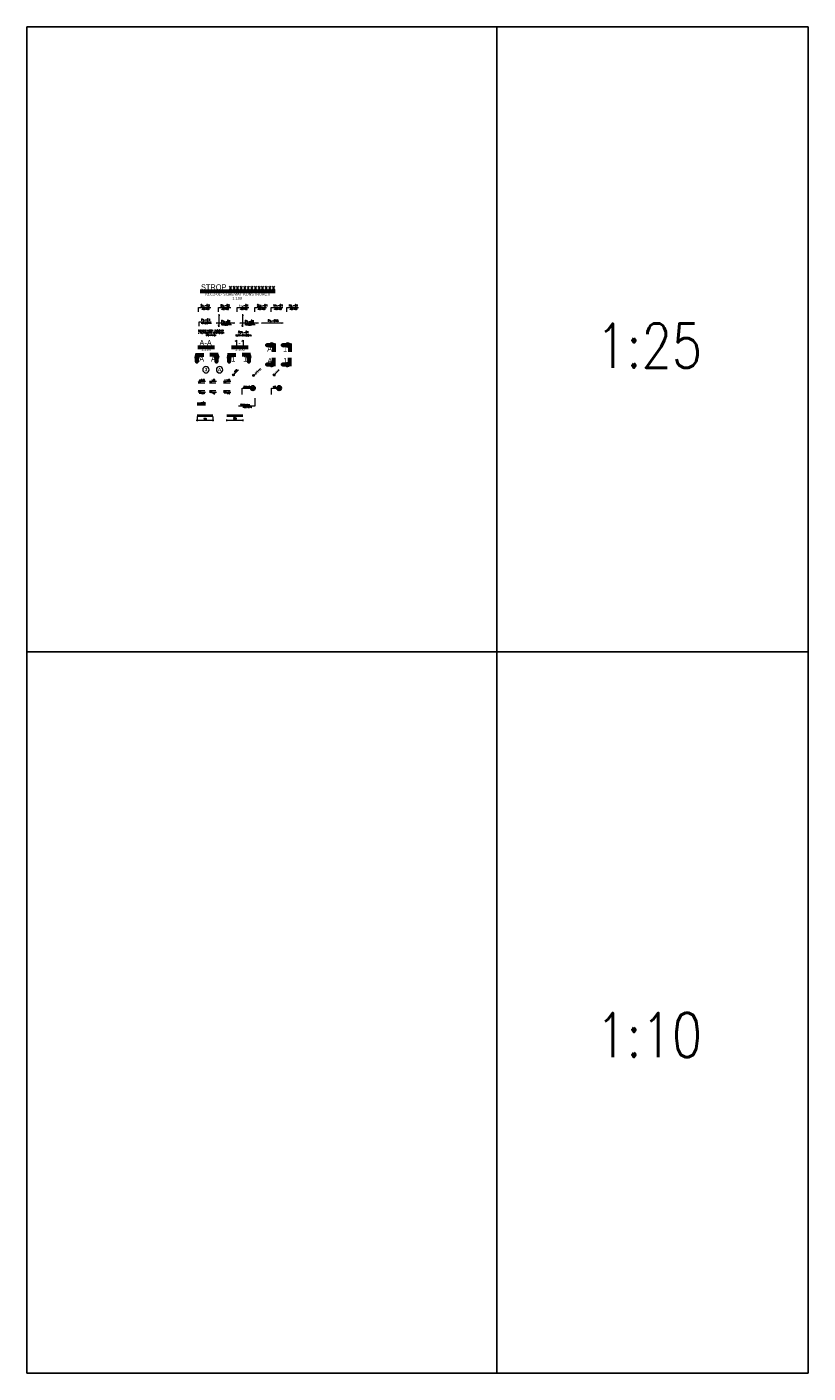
# Model space of a CAD drawing. Extents: x -1474 to 1682781, y -676111 to 75879.
# Tile 1 of 12: x -1474 to 23272, y 33210 to 75879. Entities that reach past the tile are written whole.
import ezdxf
from ezdxf.enums import TextEntityAlignment as Align

# ---------------------------------------------------------------- set-up
doc = ezdxf.new("R2010")
doc.units = 0
doc.header["$LTSCALE"] = 10
doc.header["$MEASUREMENT"] = 0
for name, color, linetype, lineweight in [('P-Linia1', 3, 'Continuous', 40), ('P-Linia2', 2, 'Continuous', 25), ('P-Linia3', 6, 'Continuous', 60), ('P-Linia4', 253, 'Continuous', 5), ('P-Linia5', 4, 'Continuous', 60), ('P-Opis', 1, 'Continuous', 18), ('P-Wymiar', 254, 'Continuous', 9), ('P-Zbrojenie', 4, 'Continuous', 50)]:
    doc.layers.add(name, color=color, linetype=linetype, lineweight=lineweight)
doc.styles.add('CDMSTYLE', font='simplex.shx', dxfattribs={"width": 0.8})
doc.styles.add('ROMANS', font='romans.shx', dxfattribs={"width": 0.7})
doc.styles.add('SIMPLEX', font='arial.ttf', dxfattribs={"width": 0.8})
doc.styles.add('STYLE10', font='arialbd.ttf')
doc.dimstyles.new('A25', dxfattribs={"dimscale": 27, "dimtxt": 1.75, "dimasz": 0.05, "dimexe": 0, "dimexo": 0, "dimgap": 1, "dimtad": 1, "dimdec": 4, "dimrnd": 0.1, "dimdsep": 46, "dimtxsty": 'ROMANS', "dimblk": '[[[[[[[[', "dimcen": 2, "dimdle": 2, "dimse1": 1, "dimse2": 1, "dimclrd": 256, "dimclrt": 1, "dimadec": 0, "dimazin": 0, "dimtfac": 1, "dimtdec": 4, "dimtix": 1, "dimtmove": 2, "dimatfit": 3, "dimldrblk": '[[[[[[[[', "dimfxl": 0, "dimtvp": 0.6, "dimtolj": 1, "dimlwd": -1, "dimarcsym": 0})
doc.dimstyles.new('C_1_20', dxfattribs={"dimscale": 0.1, "dimtxt": 400, "dimasz": 300, "dimexe": 300, "dimexo": 300, "dimgap": 140, "dimtad": 1, "dimdec": 1, "dimrnd": 1, "dimzin": 9, "dimtxsty": 'CDMSTYLE', "dimblk1": 'ARCHTICK', "dimblk2": 'ARCHTICK', "dimsah": 1, "dimcen": 600, "dimdle": 300, "dimclrd": 256, "dimclre": 256, "dimclrt": 1, "dimadec": 1, "dimazin": 2, "dimtfac": 1, "dimtdec": 1, "dimtix": 1, "dimtmove": 2, "dimatfit": 3, "dimfxl": 300, "dimtvp": 1, "dimtolj": 1, "dimtzin": 0, "dimlwd": -1, "dimlwe": -1, "dimarcsym": 0})

# ---------------------------------------------------------------- blocks, each defined once
blk = doc.blocks.new('_ArchTick')
at = {"color": 0, "linetype": 'ByBlock', "const_width": 0.15}
blk.add_lwpolyline([(-0.5, -0.5), (0.5, 0.5)], dxfattribs=at)
blk = doc.blocks.new('POZ')
at = {"layer": 'P-Linia4', "lineweight": 25}
blk.add_hatch(color=1, dxfattribs=at).paths.add_polyline_path([(-10585, -30733), (-10720, -30733), (-10652, -30824)])
for p, q in [((-10720, -30733), (-10652, -30824)), ((-10720, -30733), (-10585, -30733)), ((-10652, -30824), (-10585, -30733)), ((-10652, -30824), (-10652, -30824))]:
    blk.add_line(p, q, dxfattribs=at)
blk = doc.blocks.new('[[[[[[[[')
at = {"layer": 'P-Wymiar'}
for p, q in [((-13, -13), (13, 13)), ((0, 0), (-5, 0)), ((0, 18), (0, -18))]:
    blk.add_line(p, q, dxfattribs=at)
blk = doc.blocks.new('*D12')
at = {"layer": 'Defpoints', "color": 0, "transparency": 16777216}
for p in [(4863, 63561), (5363, 63561), (5363, 63412)]:
    blk.add_point(p, dxfattribs=at)
at = {"layer": 'P-Wymiar', "transparency": 16777216}
blk.add_line((4864, 63412), (5362, 63412), dxfattribs=at)
at = {"layer": 'P-Wymiar', "transparency": 16777216, "xscale": 1.35, "yscale": 1.35, "zscale": 1.35, "rotation": 180}
blk.add_blockref('[[[[[[[[', (4863, 63412), dxfattribs=at)
at = {"layer": 'P-Wymiar', "transparency": 16777216, "xscale": 1.35, "yscale": 1.35, "zscale": 1.35}
blk.add_blockref('[[[[[[[[', (5363, 63412), dxfattribs=at)
at = {"layer": 'P-Wymiar', "color": 1, "transparency": 16777216, "insert": (5113, 63463), "char_height": 47.2, "attachment_point": 5, "style": 'ROMANS'}
blk.add_mtext('\\A1;500', dxfattribs=at)
blk = doc.blocks.new('*D13')
at = {"layer": 'Defpoints', "color": 0, "transparency": 16777216}
for p in [(3919, 63561), (4419, 63561), (4419, 63417)]:
    blk.add_point(p, dxfattribs=at)
at = {"layer": 'P-Wymiar', "transparency": 16777216}
for p, q in [((3889, 63417), (4449, 63417)), ((3919, 63531), (3919, 63387)), ((4419, 63531), (4419, 63387))]:
    blk.add_line(p, q, dxfattribs=at)
at = {"layer": 'P-Wymiar', "transparency": 16777216, "xscale": 30, "yscale": 30, "zscale": 30, "rotation": 180}
blk.add_blockref('_ArchTick', (3919, 63417), dxfattribs=at)
at = {"layer": 'P-Wymiar', "transparency": 16777216, "xscale": 30, "yscale": 30, "zscale": 30}
blk.add_blockref('_ArchTick', (4419, 63417), dxfattribs=at)
at = {"layer": 'P-Wymiar', "color": 1, "transparency": 16777216, "insert": (4169, 63451), "char_height": 40, "attachment_point": 5, "style": 'CDMSTYLE'}
blk.add_mtext('\\A1;500', dxfattribs=at)

msp = doc.modelspace()

# ---------------------------------------------------------------- hatches: boundary and pattern name
at = {"layer": 'P-Linia4'}
h = msp.add_hatch(color=1, dxfattribs=at)
h.paths.add_polyline_path([(5686.49707, 64855.43588), (5707.90113, 64834.03181), (5729.3052, 64855.43588, 0.4142135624)])
h.paths.add_polyline_path([(5707.90113, 64834.03181), (5686.49707, 64812.62775, 0.4142135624), (5729.3052, 64812.62775)])
at = {"layer": 'P-Opis'}
h = msp.add_hatch(color=256, dxfattribs=at)
h.paths.add_polyline_path([(5044.31142, 64869.209), (5065.71548, 64847.80493), (5087.11955, 64869.209, 0.4142135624)])
h.paths.add_polyline_path([(5065.71548, 64847.80493), (5044.31142, 64826.40087, 0.4142135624), (5087.11955, 64826.40087)])
h = msp.add_hatch(color=256, dxfattribs=at)
h.paths.add_polyline_path([(6337.77656, 64869.70388), (6359.18062, 64848.29982), (6380.58469, 64869.70388, 0.4142135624)])
h.paths.add_polyline_path([(6359.18062, 64848.29982), (6337.77656, 64826.89575, 0.4142135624), (6380.58469, 64826.89575)])

# ---------------------------------------------------------------- linework, layer by layer
for p, q in [((-1474.27129, 33210.17679), (-1474.27129, 75878.71132)), ((-1474.27129, 75878.71132), (23271.69836, 75878.71132)), ((13410.56198, 75878.71132), (13410.56198, 33210.17679)), ((23271.69836, 75878.71132), (23271.69836, 33210.17679)), ((-1474.27129, 56076.12279), (23271.69836, 56076.12279)), ((23271.69836, 33210.17679), (-1474.27129, 33210.17679))]:
    msp.add_line(p, q)
at = {"layer": 'P-Linia1'}
for p, q in [((3918.50931, 63560.8695), (4418.50931, 63560.8695)), ((4863.05158, 63560.8695), (5363.05158, 63560.8695))]:
    msp.add_line(p, q, dxfattribs=at)
at = {"layer": 'P-Linia2', "color": 2}
for points in [[(5607.95502, 64429.43443, -1), (5756.61831, 64428.3943, -1)], [(6440.92885, 64429.43443, -1), (6589.59214, 64428.3943, -1)]]:
    msp.add_lwpolyline(points, format="xyb", close=True, dxfattribs=at)
at = {"layer": 'P-Linia3', "color": 6, "linetype": 'Continuous'}
for p, q in [((4014.43144, 67502.77084), (6387.32993, 67502.77084)), ((3936.3934, 65733.30213), (4462.75503, 65733.30213)), ((5007.15253, 65733.30213), (5533.51417, 65733.30213))]:
    msp.add_line(p, q, dxfattribs=at)
at = {"layer": 'P-Linia3', "color": 6, "flags": 128}
for points in [[(6348.91134, 65845.06706), (6348.91134, 65796.46706), (6267.91134, 65820.76706), (6267.91134, 65796.46706), (6123.11335, 65796.46706), (6267.91134, 65796.46706), (6267.91134, 65772.16706), (6348.91134, 65796.46706), (6348.91134, 65582.11187)], [(6849.15652, 65845.06706), (6849.15652, 65796.46706), (6768.15652, 65820.76706), (6768.15652, 65796.46706), (6623.35853, 65796.46706), (6768.15652, 65796.46706), (6768.15652, 65772.16706), (6849.15652, 65796.46706), (6849.15652, 65582.11187)], [(3864.23927, 65484.26778), (3912.83927, 65484.26778), (3888.53927, 65403.26778), (3912.83927, 65403.26778), (3912.83927, 65258.46979), (3912.83927, 65403.26778), (3937.13927, 65403.26778), (3912.83927, 65484.26778), (4127.19447, 65484.26778)], [(4583.37025, 65485.36633), (4534.77025, 65485.36633), (4559.07025, 65404.36633), (4534.77025, 65404.36633), (4534.77025, 65259.56835), (4534.77025, 65404.36633), (4510.47025, 65404.36633), (4534.77025, 65485.36633), (4320.41506, 65485.36633)], [(4884.05863, 65484.26778), (4932.65863, 65484.26778), (4908.35863, 65403.26778), (4932.65863, 65403.26778), (4932.65863, 65258.46979), (4932.65863, 65403.26778), (4956.95863, 65403.26778), (4932.65863, 65484.26778), (5147.01383, 65484.26778)], [(5603.18961, 65485.36633), (5554.58961, 65485.36633), (5578.88961, 65404.36633), (5554.58961, 65404.36633), (5554.58961, 65259.56835), (5554.58961, 65404.36633), (5530.28961, 65404.36633), (5554.58961, 65485.36633), (5340.23442, 65485.36633)], [(6350.00989, 65125.93608), (6350.00989, 65174.53608), (6269.00989, 65150.23608), (6269.00989, 65174.53608), (6124.21191, 65174.53608), (6269.00989, 65174.53608), (6269.00989, 65198.83608), (6350.00989, 65174.53608), (6350.00989, 65388.89127)], [(6850.25507, 65125.93608), (6850.25507, 65174.53608), (6769.25507, 65150.23608), (6769.25507, 65174.53608), (6624.45708, 65174.53608), (6769.25507, 65174.53608), (6769.25507, 65198.83608), (6850.25507, 65174.53608), (6850.25507, 65388.89127)]]:
    msp.add_lwpolyline(points, dxfattribs=at)
at = {"layer": 'P-Linia4'}
for p, q in [((4607.36685, 66773.6754), (4607.36685, 66375.7236)), ((4607.36685, 66773.6754), (4618.42127, 66717.33705)), ((5357.13572, 66773.6754), (5357.13572, 66375.7236)), ((5357.13572, 66773.6754), (5368.19015, 66717.33705)), ((4521.98281, 66490.5562), (4578.32116, 66501.61063)), ((5112.93968, 66490.5562), (4521.98281, 66490.5562)), ((4607.36685, 66375.7236), (4596.31242, 66432.06195)), ((5112.93968, 66490.5562), (5056.60133, 66479.50177)), ((5271.75168, 66490.5562), (5328.09003, 66501.61063)), ((5862.70855, 66490.5562), (5271.75168, 66490.5562)), ((5357.13572, 66375.7236), (5346.08129, 66432.06195)), ((5862.70855, 66490.5562), (5806.3702, 66479.50177)), ((5959.9369, 66492.34313), (6016.27525, 66503.39756)), ((6644.35484, 66492.34313), (5959.9369, 66492.34313)), ((6644.35484, 66492.34313), (6588.01649, 66481.2887)), ((5035.10746, 64817.19691), (5227.41854, 65009.50799)), ((5037.42564, 64876.09477), (5094.00532, 64819.5151)), ((5677.29311, 64803.42379), (5927.24171, 65053.37239)), ((5679.61129, 64862.32165), (5736.19097, 64805.74198)), ((6328.5726, 64817.6918), (6520.88368, 65010.00288)), ((6330.89079, 64876.58966), (6387.47046, 64820.00998)), ((3955.36961, 64602.26887), (4160.23985, 64602.26887)), ((3956.97575, 64650.14787), (4181.82695, 64650.14787)), ((4304.98727, 64602.26887), (4509.8575, 64602.26887)), ((4306.59341, 64650.14787), (4531.44461, 64650.14787)), ((4754.28573, 64602.26887), (4959.15597, 64602.26887)), ((4755.89187, 64650.14787), (4980.74308, 64650.14787)), ((3955.36961, 64353.52174), (4160.23985, 64353.52174)), ((3956.97575, 64305.64274), (4181.82695, 64305.64274)), ((4304.98727, 64353.52174), (4509.8575, 64353.52174)), ((4306.59341, 64305.64274), (4531.44461, 64305.64274)), ((4754.28573, 64353.52174), (4959.15597, 64353.52174)), ((4755.89187, 64305.64274), (4980.74308, 64305.64274))]:
    msp.add_line(p, q, dxfattribs=at)
at = {"layer": 'P-Linia4', "color": 2}
msp.add_line((4109.95846, 64004.97), (4184.95846, 63929.97), dxfattribs=at)
at = {"layer": 'P-Linia4', "ltscale": 0.05}
for points in [[(4301.10375, 65014.24467, 1), (4094.62191, 65014.24467, 1)], [(4732.58559, 65014.24467, 1), (4526.10375, 65014.24467, 1)]]:
    msp.add_lwpolyline(points, format="xyb", close=True, dxfattribs=at)
at = {"layer": 'P-Linia4'}
for centre in [(5065.71548, 64847.80493), (5707.90113, 64834.03181), (6359.18062, 64848.29982)]:
    msp.add_circle(centre, 30.26992, dxfattribs=at)
at = {"layer": 'P-Opis'}
for p, q in [((5099.0505, 64889.75299), (5114.69042, 64906.22357)), ((3978.8165, 64654.547), (4009.42527, 64654.547)), ((3978.8165, 64293.6773), (4009.42527, 64293.6773))]:
    msp.add_line(p, q, dxfattribs=at)
at = {"layer": 'P-Zbrojenie'}
for p, q in [((3922.21982, 63929.97), (4184.95846, 63929.97)), ((4184.95846, 63929.97), (4034.95846, 63929.97)), ((4184.95846, 63929.97), (4097.45846, 63929.97)), ((4184.95846, 63929.97), (4109.95846, 63929.97))]:
    msp.add_line(p, q, dxfattribs=at)

# ---------------------------------------------------------------- block references
at = {"layer": 'P-Linia4', "lineweight": 25, "xscale": 0.4387499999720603, "yscale": 0.4387499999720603, "zscale": 0.4387499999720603}
for p in [(8668.37214, 78126.2499), (9017.9898, 78126.2499), (9467.28826, 78126.2499)]:
    msp.add_blockref('POZ', p, dxfattribs=at)
at = {"layer": 'P-Linia4', "lineweight": 25, "xscale": -0.4387499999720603, "yscale": 0.438750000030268, "zscale": 0.43875, "rotation": 180}
for p in [(8668.37214, 50829.5407), (9017.9898, 50829.5407), (9467.28826, 50829.5407)]:
    msp.add_blockref('POZ', p, dxfattribs=at)

# ---------------------------------------------------------------- texts
at = {"layer": 'P-Linia1', "color": 3, "linetype": 'Continuous', "insert": (5196.14938, 67407.0712), "char_height": 87.5, "width": 5194.9603294, "attachment_point": 5, "style": 'SIMPLEX'}
msp.add_mtext('Pz.C2-01- SCHEMAT KONSTRUKCJI', dxfattribs=at)
at = {"layer": 'P-Linia1', "color": 3, "char_height": 65.625, "attachment_point": 4, "style": 'CDMSTYLE'}
for s, insert in [('{\\Fsimplex.shx|c238;S}z.-03', (4028.70427, 67049.43846)), ('{\\Fsimplex.shx|c238;B}z.-03', (4660.31059, 67049.43846)), ('{\\Fsimplex.shx|c238;Łw}.-0{\\Fsimplex.shx|c238;1}', (5249.69942, 67049.43846)), ('{\\Fsimplex.shx|c238;Scz}.-0{\\Fsimplex.shx|c238;1}', (5815.334, 67049.43846)), ('{\\Fsimplex.shx|c238;Wn}.-0{\\Fsimplex.shx|c238;1}', (6332.32323, 67049.43846)), ('{\\Fsimplex.shx|c238;Nz}.-0{\\Fsimplex.shx|c238;1}', (6826.83466, 67049.43846)), ('{\\Fsimplex.shx|c238;Pz.-01}', (4044.74607, 66595.32754)), ('{\\Fsimplex.shx|c238;Pz.-01}', (4682.76731, 66550.64644)), ('{\\Fsimplex.shx|c238;Pz.-01}', (5432.53619, 66550.64644)), ('Pz.-01A', (6159.45152, 66567.66244)), ('{\\Fsimplex.shx|c238;Sch.-01}', (5217.53866, 66201.9368))]:
    msp.add_mtext(s, dxfattribs=dict(at, insert=insert))
at = {"layer": 'P-Linia1', "color": 3, "linetype": 'Continuous', "char_height": 87.5, "attachment_point": 1, "style": 'SIMPLEX'}
for insert in [(5033.68879, 67322.16824), (4050.10708, 65701.44403), (5120.86622, 65701.44403)]:
    msp.add_mtext('1:100', dxfattribs=dict(at, insert=insert))
at = {"layer": 'P-Linia3', "color": 6, "style": 'SIMPLEX', "width": 0.8}
for s, p in [('A', (6136.95775, 65674.56625)), ('1', (6637.20292, 65674.56625)), ('A', (3982.98181, 65358.15392)), ('A', (4357.96105, 65359.25248)), ('1', (5002.80117, 65358.15392)), ('1', (5377.78041, 65359.25248)), ('A', (6144.19322, 65296.7661)), ('1', (6644.4384, 65296.7661))]:
    msp.add_text(s, height=175, dxfattribs=at).set_placement(p, align=Align.MIDDLE_LEFT)
at = {"layer": 'P-Linia3', "color": 6, "linetype": 'Continuous', "style": 'SIMPLEX'}
for s, insert, char_height, attachment_point in [('STROP {\\Fsimplex.shx|c238;xxxxxxxxxxxxx}', (5211.81051, 67630.50237), 175, 5), ('{\\Fsimplex.shx|c238;1:25}', (18235.22753, 65776.21506), 1400, 5), ('A-A', (3990.78554, 65865.51992), 175, 4), ('{\\Fsimplex.shx|c238;1}-{\\Fsimplex.shx|c238;1}', (5087.21401, 65865.51992), 175, 4), ('{\\Fsimplex.shx|c238;1:10}', (18235.22753, 43925.48017), 1400, 5)]:
    msp.add_mtext(s, dxfattribs=dict(at, insert=insert, char_height=char_height, attachment_point=attachment_point))
at = {"layer": 'P-Linia4', "color": 1, "lineweight": 25, "char_height": 43.875, "attachment_point": 4, "style": 'SIMPLEX'}
for s, insert in [('{\\Fsimplex.shx|c238;+} {\\Fsimplex.shx|c238;0,00}', (3978.8165, 64679.36685)), ('- 0,{\\Fsimplex.shx|c238;50}', (4328.43415, 64679.36685)), ('{\\Fsimplex.shx|c238;+} {\\Fsimplex.shx|c238;1,50}', (4777.73262, 64679.36685)), ('{\\Fsimplex.shx|c238;+} {\\Fsimplex.shx|c238;0,00}', (3978.8165, 64268.85745)), ('- 0,{\\Fsimplex.shx|c238;50}', (4328.43415, 64268.85745)), ('{\\Fsimplex.shx|c238;+} {\\Fsimplex.shx|c238;1,50}', (4777.73262, 64268.85745))]:
    msp.add_mtext(s, dxfattribs=dict(at, insert=insert))
at = {"layer": 'P-Linia5', "insert": (5652.00189, 63811.46186), "char_height": 40, "width": 912.8441454, "attachment_point": 9, "style": 'CDMSTYLE'}
msp.add_mtext('{\\Fsimplex.shx|c238;NR 14.}', dxfattribs=at)
at = {"layer": 'P-Opis', "linetype": 'Continuous', "ltscale": 0.05, "style": 'STYLE10'}
for s, p in [('3', (4197.86283, 65018.53039)), ('A', (4629.34467, 65018.53039))]:
    msp.add_text(s, height=110, dxfattribs=at).set_placement(p, align=Align.MIDDLE_CENTER)
at = {"layer": 'P-Opis', "char_height": 65.625, "attachment_point": 5, "style": 'CDMSTYLE'}
for s, insert in [('{\\Fsimplex.shx|c238;\\H0.6667x;\\C1;300x400}', (4187.13862, 66940.93539)), ('{\\Fsimplex.shx|c238;\\H0.6667x;\\C1;300x400}', (4805.90843, 66940.93539)), ('{\\Fsimplex.shx|c238;\\H0.6667x;\\C1;300x400}', (5395.29726, 66940.93539)), ('{\\Fsimplex.shx|c238;\\H0.6667x;\\C1;300x400}', (5960.93185, 66940.93539)), ('{\\Fsimplex.shx|c238;\\H0.6667x;\\C1;300x400}', (6477.92107, 66940.93539)), ('{\\Fsimplex.shx|c238;\\H0.6667x;\\C1;300x400}', (6972.43251, 66940.93539)), ('{\\Fsimplex.shx|c238;\\H0.6667x;\\C1;hp=200mm}', (4203.18041, 66486.82447)), ('{\\Fsimplex.shx|c238;\\H0.6667x;\\C1;hp=200mm}', (4841.20166, 66442.14337)), ('{\\Fsimplex.shx|c238;\\H0.6667x;\\C1;hp=200mm}', (5590.97053, 66442.14337)), ('{\\C7;22}', (5678.51113, 64430.34865)), ('{\\C7;22}', (6511.48496, 64430.34865))]:
    msp.add_mtext(s, dxfattribs=dict(at, insert=insert))
at = {"layer": 'P-Opis', "color": 1, "char_height": 43.75, "attachment_point": 2, "style": 'CDMSTYLE'}
for s, insert in [('ELEMENTY{\\Fsimplex.shx|c238; WIĘŹBY } DACHOWEJ\\P- WG PROJEKTU KONSTRUKCJI\\PDREWNIANEJ', (4351.07964, 66273.50122)), ('{\\Fsimplex.shx|c238;KLATKA SCHODOWA}', (5380.10478, 66125.62322))]:
    msp.add_mtext(s, dxfattribs=dict(at, insert=insert))
at = {"layer": 'P-Opis', "color": 1, "char_height": 37.5, "attachment_point": 4, "rotation": 45, "style": 'SIMPLEX'}
for s, insert in [('+ {\\Fsimplex.shx|c238;0,00}', (5081.06667, 64903.93172)), ('- 0,06\\Php=220mm', (5743.64012, 64869.7708)), ('+ 13,64', (6374.53181, 64904.42661))]:
    msp.add_mtext(s, dxfattribs=dict(at, insert=insert))
at = {"layer": 'P-Opis', "color": 1, "char_height": 40, "width": 912.8441454, "style": 'CDMSTYLE'}
for s, insert, attachment_point in [('#8co120', (5385.15388, 64491.36824), 1), ('{\\Fsimplex.shx|c238;4%%C6}', (6318.29859, 64491.36824), 1), ('STRZEMIONA\\P%%C6co100{\\Fsimplex.shx|c238;    } ', (5579.02917, 63810.65035), 9)]:
    msp.add_mtext(s, dxfattribs=dict(at, insert=insert, attachment_point=attachment_point))

# ---------------------------------------------------------------- dimensions: what is measured, and where the dimension line sits
at = {"layer": 'P-Wymiar'}
for base, p1, p2, dimstyle, picture, middle in [((4418.50931, 63416.95432), (3918.50931, 63560.8695), (4418.50931, 63560.8695), 'C_1_20', '*D13', (4168.50931, 63450.95432)), ((5363.05158, 63412.42474), (4863.05158, 63560.8695), (5363.05158, 63560.8695), 'A25', '*D12', (5113.05158, 63463.04974))]:
    dim = msp.add_linear_dim(base=base, p1=p1, p2=p2, dimstyle=dimstyle, dxfattribs=at)
    dim.commit()
    dim.dimension.update_dxf_attribs({"geometry": picture, "text_midpoint": middle})

# ---------------------------------------------------------------- leaders
for points in [[(3962.55665, 66848.2812), (3962.55665, 66982.24444), (4349.98954, 66982.24444)], [(4594.16297, 66848.2812), (4594.16297, 66982.24444), (4981.9813, 66982.24444)], [(5183.5518, 66848.2812), (5183.5518, 66982.24444), (5550.9535, 66982.24444)], [(5749.18638, 66848.2812), (5749.18638, 66982.24444), (6116.58808, 66982.24444)], [(6266.17561, 66848.2812), (6266.17561, 66982.24444), (6633.5773, 66982.24444)], [(6760.68704, 66848.2812), (6760.68704, 66982.24444), (7128.08874, 66982.24444)], [(3978.59845, 66394.17028), (3978.59845, 66528.13352), (4366.03134, 66528.13352)], [(5749.27861, 64108.20778), (5749.27861, 63862.10711), (5225.58565, 63862.10711)], [(5343.8831, 64231.8535), (5343.8831, 64429.43443), (5607.95502, 64429.43443)], [(6277.02781, 64231.8535), (6277.02781, 64429.43443), (6440.92885, 64429.43443)]]:
    msp.add_leader(points, dimstyle='C_1_20', dxfattribs=at)

doc.saveas('drawing.dxf')
